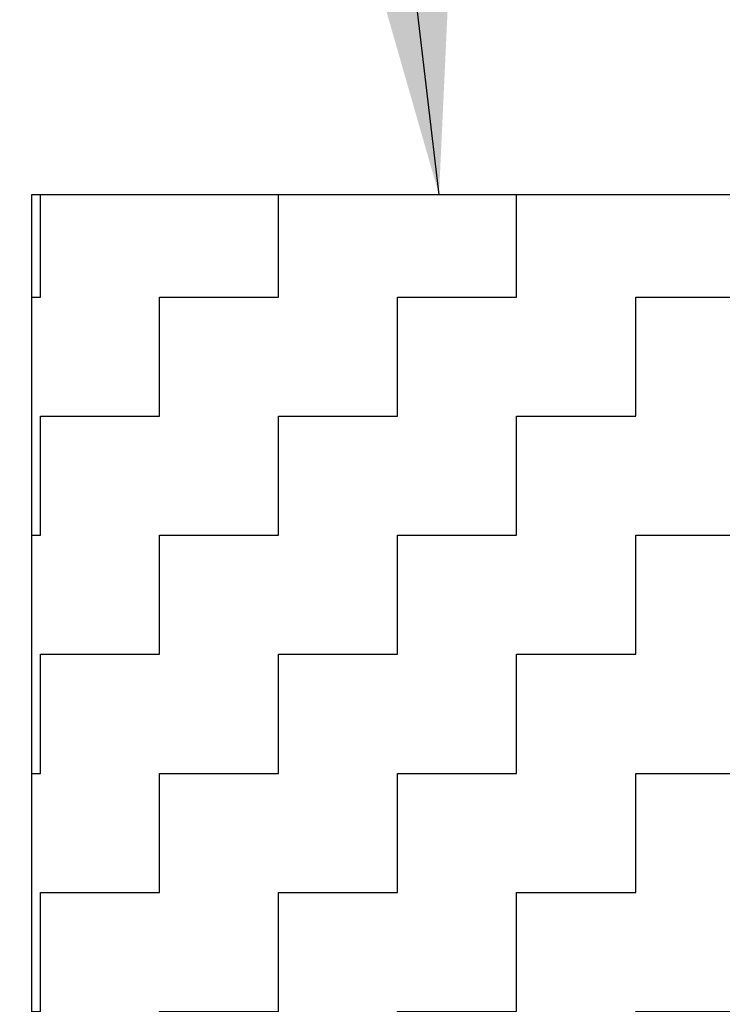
# Model space of a CAD drawing. Header units: inches. Extents: x -9715 to 27308, y -24775 to -3453.
# Tile 39 of 196: x 6616 to 6627, y -21067 to -21051. Entities that reach past the tile are written whole.
import ezdxf

# ---------------------------------------------------------------- set-up
doc = ezdxf.new("R2010")
doc.units = ezdxf.units.IN
doc.header["$MEASUREMENT"] = 0
doc.layers.add('S-ANNO-TEXT', color=2, linetype='Continuous')
doc.layers.add('S-DOOR-CHAIN', color=2, linetype='Continuous')
doc.styles.add('DIM', font='ROMANS.shx', dxfattribs={"width": 0.8})
doc.dimstyles.new('DIM-16', dxfattribs={"dimscale": 0, "dimtxt": 6, "dimasz": 6, "dimexe": 3, "dimexo": 3, "dimgap": 3, "dimtad": 1, "dimdec": 1, "dimzin": 3, "dimdsep": 46, "dimlunit": 4, "dimtxsty": 'DIM', "dimcen": 0, "dimdle": 0.0625, "dimclrd": 256, "dimclre": 256, "dimclrt": 2, "dimazin": 0, "dimtfac": 1, "dimtdec": 1, "dimtmove": 1, "dimatfit": 0, "dimfxl": 0.0625, "dimfrac": 2, "dimtolj": 1, "dimtzin": 0, "dimarcsym": 0})

msp = doc.modelspace()

# ---------------------------------------------------------------- hatches: boundary and pattern name
at = {"layer": 'S-DOOR-CHAIN'}
h = msp.add_hatch(dxfattribs=at)
h.set_pattern_fill('ZIGZAG', color=256, scale=15, style=0)
h.set_pattern_definition([(0, (6594.0522, -21237.5251), (1.875, 1.875), [1.875, -1.875]), (90, (6595.9272, -21237.5251), (-1.875, 1.875), [1.875, -1.875])])
h.paths.add_polyline_path([(6651.17075, -21054.03697), (6616.41117, -21054.03697), (6616.41117, -21062.52513), (6651.17075, -21062.52513)])
h.paths.add_polyline_path([(6651.17075, -21062.52513), (6616.41117, -21062.52513), (6616.41117, -21063.52513), (6651.17075, -21063.52513)])
h.paths.add_polyline_path([(6651.17075, -21063.52513), (6616.41117, -21063.52513), (6616.41117, -21081.73554), (6629.85928, -21081.73554), (6632.53559, -21076.31225, -0.79567686), (6635.46682, -21076.98806, -0.11643382), (6635.30386, -21077.67834), (6633.3017, -21081.73554), (6651.17075, -21081.73554)])

# ---------------------------------------------------------------- linework, layer by layer
at = {"layer": 'S-DOOR-CHAIN', "elevation": 41.66667}
msp.add_lwpolyline([(6616.41117, -21081.73554), (6651.17075, -21081.73554), (6651.17075, -21054.03697), (6616.41117, -21054.03697)], close=True, dxfattribs=at)

# ---------------------------------------------------------------- leaders
at = {"layer": 'S-ANNO-TEXT'}
msp.add_leader([(6622.83106, -21054.03697, 41.66667), (6610.96588, -20952.58529, 41.66667), (6615.35118, -20952.58529, 41.66667)], dimstyle='DIM-16', override={"dimscale": 1, "dimtxt": 8, "dimasz": 8, "dimgap": 1, "dimtad": 0, "dimdle": 1, "dimfrac": 1}, dxfattribs=at)

doc.saveas('drawing.dxf')
